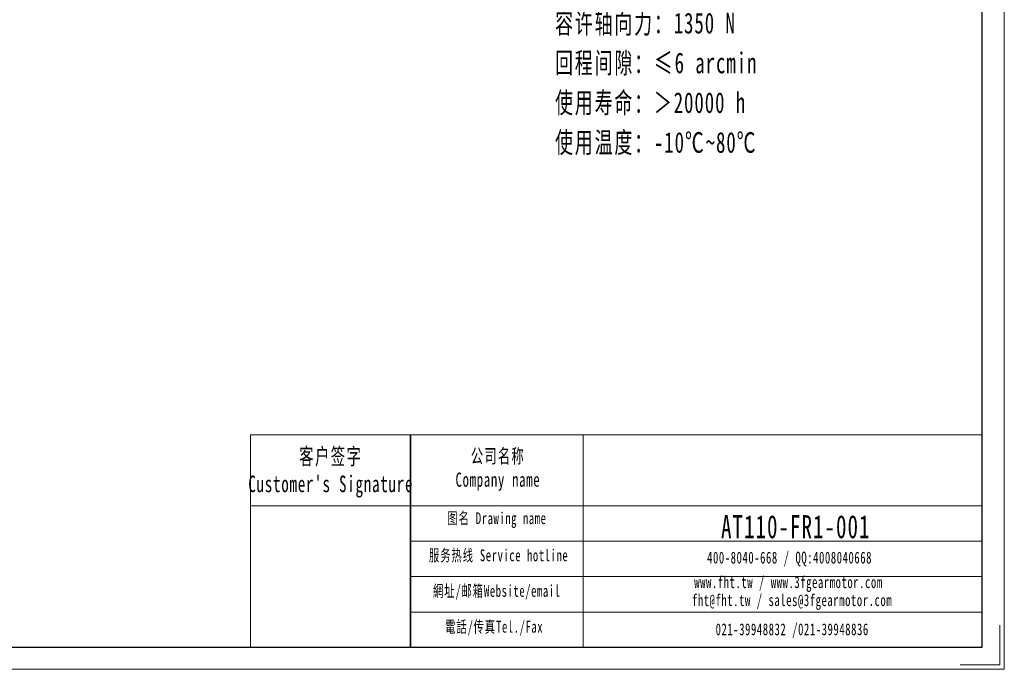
# Model space of a CAD drawing. Header units: millimetres. Extents: x -63 to 865, y -39 to 618.
# Tile 3 of 4: x 373 to 865, y -39 to 286. Entities that reach past the tile are written whole.
import ezdxf

# ---------------------------------------------------------------- set-up
doc = ezdxf.new("R2010")
doc.units = ezdxf.units.MM
doc.layers.get('0').update_dxf_attribs({"lineweight": 35})
for name, color, linetype, lineweight in [('7标注层', 4, 'Continuous', 18), ('SLD-0', 7, 'Continuous', 18), ('图框_外框线', 7, 'Continuous', 18), ('尺寸线层', 3, 'Continuous', 18)]:
    doc.layers.add(name, color=color, linetype=linetype, lineweight=lineweight)
doc.styles.add('标准', font='txt', dxfattribs={"width": 0.667})

msp = doc.modelspace()

# ---------------------------------------------------------------- linework, layer by layer
msp.add_line((568.3071, 78.0165), (568.3071, -28.1338))
at = {"layer": '7标注层', "color": 0}
msp.add_line((488.2333, 78.0165), (488.2333, -28.1157), dxfattribs=at)
at = {"layer": '图框_外框线'}
for p, q in [((488.2333, 78.0165), (568.3071, 78.0165)), ((568.3071, 78.0165), (568.3071, -28.1157)), ((568.3071, 78.0165), (854.1936, 78.0165)), ((654.5812, 78.0165), (654.5812, -28.1157)), ((488.2333, 42.6001), (568.3071, 42.6001)), ((568.3071, 42.6001), (854.1936, 42.6001)), ((568.3071, 24.8919), (854.1936, 24.8919)), ((568.3071, 7.1837), (854.1936, 7.1837)), ((568.3071, -10.5245), (854.1936, -10.5245))]:
    msp.add_line(p, q, dxfattribs=at)
at = {"layer": '图框_外框线', "color": 3}
msp.add_lwpolyline([(-63.4037, -39.1711), (865.249, -39.1711), (865.249, 617.519), (-63.4037, 617.519)], close=True, dxfattribs=at)
at = {"layer": '图框_外框线', "color": 3, "lineweight": 25}
msp.add_lwpolyline([(-8.1267, -28.1157), (854.1936, -28.1157), (854.1936, 606.4637), (-8.1267, 606.4637)], close=True, dxfattribs=at)
at = {"layer": '图框_外框线', "color": 3}
msp.add_lwpolyline([(863.0379, -17.0603), (863.0379, -36.96), (843.1382, -36.96)], dxfattribs=at)

# ---------------------------------------------------------------- texts
at = {"layer": 'SLD-0', "color": 1, "attachment_point": 2, "style": '标准'}
for s, insert, char_height, width in [("\\T1.1;客户签字\\PCustomer's Signature", (528.4082, 71.4643), 8.26382, 102.802779), ('\\T1.1;公司名称\\PCompany name', (611.9914, 71.0256), 7.083275, 91.706291), ('\\T1.1;图名 Drawing name', (611.5072, 39.3358), 5.902729, 75.488137), ('\\T1.1;\\pxt5.83333;{\\H1.62637x;\\C256;AT110-FR1-001}', (760.9703, 37.9105), 7.083275, 60.139788), ('\\T1.1;服务热线 Service hotline', (612.3442, 20.7748), 5.902729, 84.101036), ('\\T1.1;400-8040-668 / QQ:4008040668', (757.8487, 19.647), 5.902729, 171.860368), ('\\T1.1;www.fht.tw / www.3fgearmotor.com ', (757.3045, 7.3524), 5.902729, 172.053835), ('\\T1.1;網址/邮箱Website/email', (611.4251, 2.9908), 5.902729, 87.541263), ('\\T1.1;\\pxt12;fht@fht.tw / sales@3fgearmotor.com ', (759.1034, -1.6359), 5.902729, 172.053835), ('\\T1.1;電話/传真Tel./Fax', (610.1026, -14.9318), 5.902729, 88.594128), ('\\T1.1;021-39948832 /021-39948836 ', (759.1651, -16.2224), 5.902729, 131.376118)]:
    msp.add_mtext(s, dxfattribs=dict(at, insert=insert, char_height=char_height, width=width))
at = {"layer": '尺寸线层', "insert": (640.5718, 408.4607), "char_height": 7.2576, "width": 140.195535, "attachment_point": 1, "line_spacing_factor": 1.15057, "style": '标准'}
msp.add_mtext('\\T1.1;{\\H1.42857x;性能参数：\\P减速比：1:1\\P额定输出力矩：150 N.m\\P最大加速力矩：1.5倍额定扭矩\\P额定输入转速：1500 rpm\\P容许径向力：2700 N\\P容许轴向力：1350 N\\P回程间隙：≤6 arcmin\\P使用寿命：＞20000 h\\P使用温度：-10℃~80℃\\P}', dxfattribs=at)

doc.saveas('drawing.dxf')
